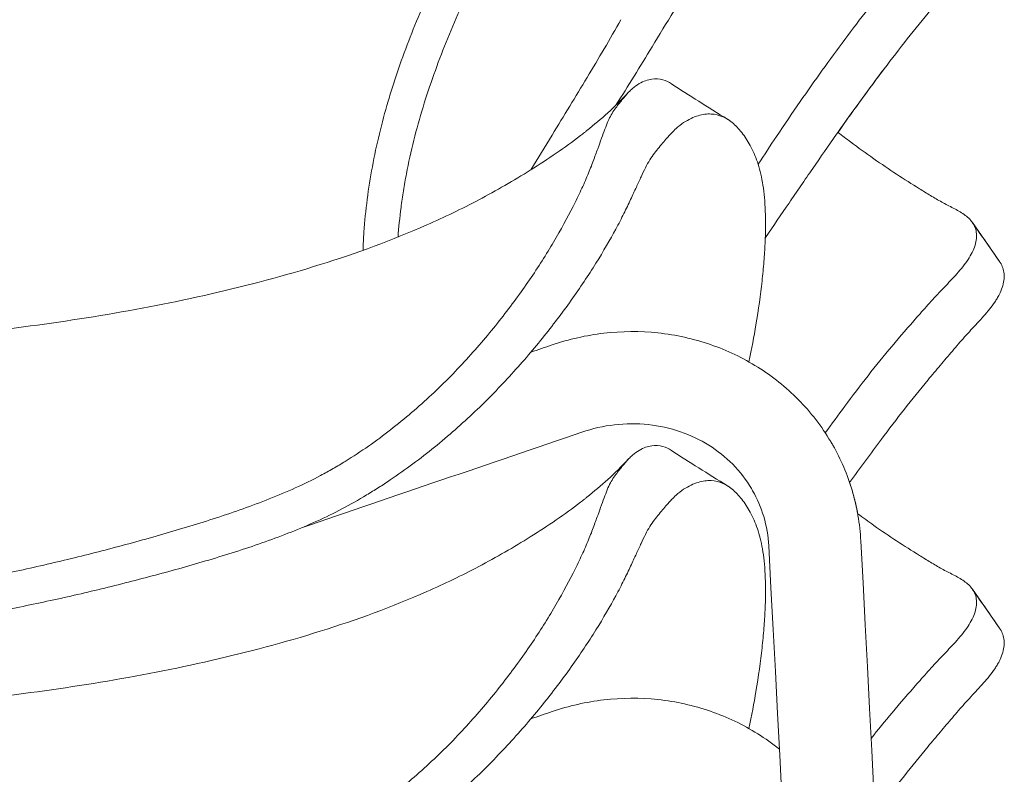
# Model space of a CAD drawing. Header units: centimetres. Extents: x -28 to 145, y -313 to 96.
# Tile 34 of 64: x 12 to 25, y -98 to -88. Entities that reach past the tile are written whole.
import ezdxf

# ---------------------------------------------------------------- set-up
doc = ezdxf.new("R2010")
doc.units = ezdxf.units.CM
doc.layers.add('Main lines', color=7, linetype='Continuous', lineweight=13, true_color=0x000000)
doc.layers.add('Predefinito', color=7, linetype='Continuous', true_color=0x000000)

# ---------------------------------------------------------------- blocks, each defined once
blk = doc.blocks.new('CB-298_Petal_Stacked_2D_Front')
at = {"layer": 'Main lines'}
for p, q in [((25.07, 107.696), (24.716, 108.203)), ((25.07, 107.696), (24.716, 108.203)), ((25.07, 102.923), (24.716, 103.43)), ((25.07, 102.923), (24.716, 103.43))]:
    blk.add_line(p, q, dxfattribs=at)
for points, knots in [([(20.14, 115.617), (19.998, 115.364), (19.85, 115.114), (19.55, 114.615), (19.397, 114.365), (18.939, 113.616), (18.635, 113.114), (18.207, 112.345), (18.069, 112.087), (17.806, 111.562), (17.681, 111.297), (17.449, 110.757), (17.341, 110.483), (17.221, 110.134), (17.198, 110.064), (17.153, 109.923), (17.131, 109.853), (17.068, 109.64), (17.03, 109.499), (16.927, 109.073), (16.874, 108.789), (16.819, 108.363), (16.805, 108.221), (16.79, 108), (16.786, 107.921), (16.783, 107.843)], [529.8133, 529.8133, 529.8133, 529.8133, 538.70515, 538.70515, 547.597001, 547.597001, 565.380701, 565.380701, 574.272552, 574.272552, 583.164402, 583.164402, 592.056252, 592.056252, 594.279215, 594.279215, 596.502177, 596.502177, 600.948103, 600.948103, 609.839953, 609.839953, 614.285878, 614.285878, 616.761633, 616.761633, 616.761633, 616.761633]), ([(17.239, 108.015), (17.248, 108.142), (17.261, 108.27), (17.287, 108.471), (17.298, 108.544), (17.321, 108.691), (17.334, 108.764), (17.404, 109.131), (17.477, 109.42), (17.652, 109.991), (17.753, 110.273), (17.978, 110.831), (18.101, 111.106), (18.367, 111.651), (18.508, 111.919), (18.949, 112.712), (19.267, 113.226), (19.749, 113.991), (19.911, 114.245), (20.152, 114.626), (20.232, 114.753), (20.391, 115.008), (20.469, 115.136), (20.546, 115.265)], [-81.370376, -81.370376, -81.370376, -81.370376, -77.346923, -77.346923, -75.072013, -75.072013, -72.797104, -72.797104, -63.697466, -63.697466, -54.597828, -54.597828, -45.49819, -45.49819, -36.398552, -36.398552, -18.199276, -18.199276, -9.099638, -9.099638, -4.549819, -4.549819, 0, 0, 0, 0]), ([(20.546, 110.492), (20.639, 110.647), (20.734, 110.801), (20.927, 111.109), (21.025, 111.262), (21.222, 111.567), (21.321, 111.719), (21.52, 112.023), (21.62, 112.175), (21.821, 112.478), (21.922, 112.629), (22.125, 112.931), (22.226, 113.081), (22.38, 113.306), (22.431, 113.381), (22.534, 113.531), (22.586, 113.605), (22.74, 113.829), (22.844, 113.978), (22.948, 114.126)], [0, 0, 0, 0, 5.505104, 5.505104, 11.010208, 11.010208, 16.515312, 16.515312, 22.020417, 22.020417, 27.525521, 27.525521, 33.030625, 33.030625, 35.783177, 35.783177, 38.535729, 38.535729, 44.040833, 44.040833, 44.040833, 44.040833]), ([(22.475, 109.778), (22.569, 109.915), (22.665, 110.051), (22.859, 110.321), (22.957, 110.455), (23.155, 110.721), (23.255, 110.853), (23.459, 111.113), (23.563, 111.242), (23.776, 111.495), (23.885, 111.62), (24.048, 111.806), (24.102, 111.867), (24.185, 111.959), (24.212, 111.989), (24.268, 112.049), (24.297, 112.079), (24.382, 112.169), (24.44, 112.228), (24.549, 112.348), (24.599, 112.409), (24.665, 112.503), (24.685, 112.534), (24.718, 112.596), (24.732, 112.627), (24.754, 112.688), (24.761, 112.718), (24.77, 112.776), (24.771, 112.804), (24.766, 112.858), (24.761, 112.884), (24.743, 112.931), (24.731, 112.954), (24.717, 112.975), (24.716, 112.975), (24.716, 112.976)], [0, 0, 0, 0, 5.045828, 5.045828, 10.091656, 10.091656, 15.137484, 15.137484, 20.183312, 20.183312, 25.22914, 25.22914, 27.752054, 27.752054, 29.013511, 29.013511, 30.274968, 30.274968, 32.797882, 32.797882, 35.320796, 35.320796, 36.582253, 36.582253, 37.84371, 37.84371, 39.105167, 39.105167, 40.366624, 40.366624, 41.628081, 41.628081, 42.889538, 42.889538, 42.921811, 42.921811, 42.921811, 42.921811]), ([(22.948, 109.353), (23.138, 109.625), (23.332, 109.892), (23.728, 110.418), (23.93, 110.678), (24.191, 110.993), (24.244, 111.055), (24.35, 111.18), (24.402, 111.242), (24.508, 111.365), (24.56, 111.427), (24.641, 111.518), (24.669, 111.548), (24.724, 111.608), (24.752, 111.638), (24.835, 111.727), (24.889, 111.787), (24.962, 111.879), (24.985, 111.91), (25.017, 111.957), (25.027, 111.973), (25.046, 112.005), (25.056, 112.021), (25.081, 112.069), (25.094, 112.1), (25.115, 112.162), (25.122, 112.193), (25.13, 112.252), (25.131, 112.281), (25.126, 112.335), (25.12, 112.362), (25.103, 112.411), (25.092, 112.434), (25.076, 112.46), (25.073, 112.464), (25.07, 112.469)], [0, 0, 0, 0, 10.187971, 10.187971, 20.375943, 20.375943, 22.922936, 22.922936, 25.469928, 25.469928, 28.016921, 28.016921, 29.290418, 29.290418, 30.563914, 30.563914, 33.110907, 33.110907, 34.384403, 34.384403, 35.021152, 35.021152, 35.6579, 35.6579, 36.931396, 36.931396, 38.204893, 38.204893, 39.478389, 39.478389, 40.751885, 40.751885, 42.025382, 42.025382, 42.28181, 42.28181, 42.28181, 42.28181]), ([(22.965, 109.377), (23.149, 109.641), (23.338, 109.9), (23.728, 110.418), (23.93, 110.678), (24.191, 110.993), (24.244, 111.055), (24.35, 111.18), (24.402, 111.242), (24.508, 111.365), (24.56, 111.427), (24.641, 111.518), (24.669, 111.548), (24.724, 111.608), (24.752, 111.638), (24.835, 111.727), (24.889, 111.787), (24.962, 111.879), (24.985, 111.91), (25.017, 111.957), (25.027, 111.973), (25.046, 112.005), (25.056, 112.021), (25.081, 112.069), (25.094, 112.1), (25.115, 112.162), (25.122, 112.193), (25.13, 112.252), (25.131, 112.281), (25.126, 112.335), (25.12, 112.362), (25.103, 112.411), (25.092, 112.434), (25.076, 112.46), (25.073, 112.464), (25.07, 112.469)], [1695.544, 1695.544, 1695.544, 1695.544, 1705.428494, 1705.428494, 1715.616466, 1715.616466, 1718.163459, 1718.163459, 1720.710451, 1720.710451, 1723.257444, 1723.257444, 1724.530941, 1724.530941, 1725.804437, 1725.804437, 1728.35143, 1728.35143, 1729.624926, 1729.624926, 1730.261675, 1730.261675, 1730.898423, 1730.898423, 1732.171919, 1732.171919, 1733.445416, 1733.445416, 1734.718912, 1734.718912, 1735.992408, 1735.992408, 1737.265905, 1737.265905, 1737.522333, 1737.522333, 1737.522333, 1737.522333]), ([(22.965, 109.377), (23.149, 109.641), (23.338, 109.9), (23.728, 110.418), (23.93, 110.678), (24.191, 110.993), (24.244, 111.055), (24.35, 111.18), (24.402, 111.242), (24.508, 111.365), (24.56, 111.427), (24.641, 111.518), (24.669, 111.548), (24.724, 111.608), (24.752, 111.638), (24.835, 111.727), (24.889, 111.787), (24.962, 111.879), (24.985, 111.91), (25.017, 111.957), (25.027, 111.973), (25.046, 112.005), (25.056, 112.021), (25.081, 112.069), (25.094, 112.1), (25.115, 112.162), (25.122, 112.193), (25.13, 112.252), (25.131, 112.281), (25.126, 112.335), (25.12, 112.362), (25.103, 112.411), (25.092, 112.434), (25.076, 112.46), (25.073, 112.464), (25.07, 112.469)], [1695.544, 1695.544, 1695.544, 1695.544, 1705.428494, 1705.428494, 1715.616466, 1715.616466, 1718.163459, 1718.163459, 1720.710451, 1720.710451, 1723.257444, 1723.257444, 1724.530941, 1724.530941, 1725.804437, 1725.804437, 1728.35143, 1728.35143, 1729.624926, 1729.624926, 1730.261675, 1730.261675, 1730.898423, 1730.898423, 1732.171919, 1732.171919, 1733.445416, 1733.445416, 1734.718912, 1734.718912, 1735.992408, 1735.992408, 1737.265905, 1737.265905, 1737.522333, 1737.522333, 1737.522333, 1737.522333]), ([(18.969, 108.891), (19.061, 109.042), (19.152, 109.192), (19.397, 109.593), (19.55, 109.842), (19.85, 110.341), (19.998, 110.591), (20.14, 110.844)], [-23.139282, -23.139282, -23.139282, -23.139282, -17.783701, -17.783701, -8.89185, -8.89185, 0, 0, 0, 0]), ([(20.075, 109.731), (20.155, 109.857), (20.233, 109.982), (20.391, 110.235), (20.469, 110.363), (20.546, 110.492)], [-9.039966, -9.039966, -9.039966, -9.039966, -4.549819, -4.549819, 0, 0, 0, 0]), ([(20.8, 110.009), (20.764, 110.033), (20.727, 110.051), (20.641, 110.075), (20.593, 110.079), (20.515, 110.067), (20.489, 110.06), (20.434, 110.041), (20.406, 110.028), (20.35, 109.995), (20.321, 109.974), (20.275, 109.934), (20.259, 109.918), (20.241, 109.9)], [-0.012545, -0.012545, -0.012545, -0.012545, 12.394821, 12.394821, 27.166975, 27.166975, 34.553053, 34.553053, 41.93913, 41.93913, 49.325207, 49.325207, 53.64127, 53.64127, 53.64127, 53.64127]), ([(20.241, 109.9), (20.229, 109.887), (20.217, 109.873), (20.174, 109.824), (20.142, 109.785), (20.093, 109.723), (20.077, 109.701), (20.044, 109.656), (20.029, 109.632), (19.999, 109.58), (19.985, 109.552), (19.959, 109.49), (19.946, 109.456), (19.919, 109.383), (19.904, 109.343), (19.873, 109.259), (19.856, 109.213), (19.82, 109.114), (19.801, 109.061), (19.759, 108.948), (19.735, 108.887), (19.695, 108.792), (19.681, 108.759), (19.652, 108.692), (19.636, 108.658), (19.588, 108.555), (19.554, 108.484), (19.443, 108.264), (19.359, 108.11), (19.217, 107.87), (19.167, 107.789), (19.062, 107.624), (19.007, 107.541), (18.836, 107.291), (18.713, 107.123), (18.45, 106.787), (18.309, 106.619), (18.083, 106.37), (18.005, 106.287), (17.844, 106.123), (17.761, 106.042), (17.507, 105.805), (17.329, 105.652), (16.956, 105.361), (16.76, 105.223), (16.5, 105.063), (16.447, 105.031), (16.34, 104.97), (16.286, 104.94), (16.123, 104.853), (16.012, 104.799), (15.678, 104.648), (15.45, 104.56), (14.992, 104.397), (14.76, 104.322), (14.294, 104.179), (14.06, 104.112), (13.59, 103.983), (13.354, 103.921), (12.88, 103.804), (12.643, 103.748), (12.165, 103.642), (11.925, 103.592), (11.445, 103.498), (11.204, 103.453), (10.722, 103.369), (10.481, 103.329), (9.756, 103.217), (9.271, 103.151), (8.3, 103.032), (7.814, 102.98), (7.083, 102.912), (6.839, 102.89), (6.351, 102.851), (6.107, 102.832), (5.375, 102.78), (4.887, 102.749), (4.155, 102.703), (3.91, 102.688), (3.422, 102.657), (3.178, 102.642), (2.446, 102.597), (1.957, 102.57), (0.98, 102.533), (0.49, 102.524), (0, 102.525)], [53.64127, 53.64127, 53.64127, 53.64127, 56.711284, 56.711284, 64.097362, 64.097362, 67.7904, 67.7904, 71.483439, 71.483439, 75.176478, 75.176478, 78.869516, 78.869516, 82.562555, 82.562555, 86.255594, 86.255594, 89.948632, 89.948632, 93.641671, 93.641671, 95.48819, 95.48819, 97.334709, 97.334709, 101.027748, 101.027748, 108.413825, 108.413825, 112.106864, 112.106864, 115.799903, 115.799903, 123.18598, 123.18598, 130.572057, 130.572057, 134.265096, 134.265096, 137.958134, 137.958134, 145.344212, 145.344212, 152.730289, 152.730289, 154.576808, 154.576808, 156.423328, 156.423328, 160.116366, 160.116366, 167.502443, 167.502443, 174.888521, 174.888521, 182.274598, 182.274598, 189.660675, 189.660675, 197.046752, 197.046752, 204.43283, 204.43283, 211.818907, 211.818907, 219.204984, 219.204984, 233.977139, 233.977139, 248.749293, 248.749293, 256.135371, 256.135371, 263.521448, 263.521448, 278.293602, 278.293602, 285.67968, 285.67968, 293.065757, 293.065757, 307.837911, 307.837911, 322.610066, 322.610066, 322.610066, 322.610066]), ([(0, 106.505), (0.501, 106.505), (1.001, 106.498), (1.501, 106.492), (2.001, 106.485), (2.5, 106.479), (3, 106.473), (3.498, 106.467), (3.997, 106.463), (4.495, 106.462), (4.992, 106.462), (5.49, 106.463), (5.988, 106.467), (6.984, 106.476), (7.967, 106.5), (8.962, 106.55), (9.719, 106.589), (10.477, 106.641), (11.231, 106.716), (11.458, 106.738), (11.684, 106.763), (11.909, 106.789), (12.883, 106.903), (13.853, 107.057), (14.808, 107.276), (15.286, 107.385), (15.759, 107.51), (16.227, 107.657), (16.699, 107.804), (17.162, 107.973), (17.614, 108.173), (17.844, 108.274), (18.07, 108.383), (18.515, 108.618), (18.748, 108.752), (18.96, 108.885), (19.199, 109.035), (19.405, 109.175), (19.613, 109.335), (19.631, 109.349), (19.649, 109.363), (19.676, 109.384), (19.686, 109.392), (19.696, 109.4), (19.892, 109.556), (20.049, 109.697), (20.241, 109.899)], [-0.240844, -0.240844, -0.240844, -0.240844, 1.261451, 1.261451, 1.261451, 2.760576, 2.760576, 2.760576, 4.257284, 4.257284, 4.257284, 5.752505, 5.752505, 5.752505, 8.73017, 8.73017, 8.73017, 11.00798, 11.00798, 11.00798, 11.690844, 11.690844, 11.690844, 14.635834, 14.635834, 14.635834, 16.108292, 16.108292, 16.108292, 17.589992, 17.589992, 17.589992, 18.353092, 18.353092, 19.116944, 19.116944, 19.116944, 19.942448, 19.942448, 19.942448, 20.016686, 20.016686, 20.058155, 20.058155, 20.058155, 20.853058, 20.853058, 20.853058, 20.853058]), ([(21.927, 108.962), (22.006, 109.083), (22.086, 109.205), (22.268, 109.477), (22.371, 109.628), (22.475, 109.778)], [-9.982169, -9.982169, -9.982169, -9.982169, -5.55949, -5.55949, 0, 0, 0, 0]), ([(21.528, 109.548), (21.508, 109.561), (21.488, 109.572), (21.418, 109.601), (21.367, 109.614), (21.26, 109.619), (21.204, 109.613), (21.115, 109.585), (21.084, 109.574), (21.022, 109.544), (20.989, 109.526), (20.924, 109.482), (20.891, 109.457), (20.839, 109.409), (20.819, 109.39), (20.8, 109.369)], [140.649727, 140.649727, 140.649727, 140.649727, 147.052279, 147.052279, 161.757507, 161.757507, 176.462735, 176.462735, 183.815349, 183.815349, 191.167963, 191.167963, 198.520577, 198.520577, 202.687943, 202.687943, 202.687943, 202.687943]), ([(21.806, 106.39), (21.842, 106.558), (21.872, 106.719), (21.932, 107.073), (21.958, 107.262), (21.987, 107.528), (21.995, 107.613), (22.008, 107.778), (22.013, 107.857), (22.023, 108.085), (22.025, 108.224), (22.015, 108.476), (22.004, 108.588), (21.973, 108.791), (21.952, 108.881), (21.901, 109.043), (21.871, 109.115), (21.804, 109.246), (21.767, 109.304), (21.689, 109.408), (21.648, 109.454), (21.582, 109.511), (21.56, 109.528), (21.534, 109.545), (21.531, 109.547), (21.528, 109.548)], [3.295436, 3.295436, 3.295436, 3.295436, 14.705228, 14.705228, 29.410456, 29.410456, 36.76307, 36.76307, 44.115684, 44.115684, 58.820912, 58.820912, 73.52614, 73.52614, 88.231367, 88.231367, 102.936595, 102.936595, 117.641823, 117.641823, 132.347051, 132.347051, 139.699665, 139.699665, 140.649727, 140.649727, 140.649727, 140.649727]), ([(20.8, 109.369), (20.785, 109.354), (20.769, 109.337), (20.717, 109.278), (20.678, 109.232), (20.617, 109.157), (20.596, 109.132), (20.555, 109.078), (20.535, 109.05), (20.497, 108.989), (20.478, 108.955), (20.441, 108.881), (20.423, 108.842), (20.385, 108.758), (20.364, 108.713), (20.318, 108.615), (20.293, 108.561), (20.253, 108.475), (20.239, 108.445), (20.209, 108.384), (20.194, 108.353), (20.147, 108.256), (20.112, 108.189), (19.999, 107.98), (19.912, 107.83), (19.766, 107.596), (19.715, 107.516), (19.607, 107.354), (19.551, 107.273), (19.376, 107.028), (19.251, 106.863), (18.984, 106.532), (18.841, 106.366), (18.613, 106.118), (18.535, 106.035), (18.374, 105.872), (18.292, 105.792), (18.039, 105.554), (17.863, 105.4), (17.587, 105.178), (17.493, 105.106), (17.3, 104.965), (17.202, 104.896), (17.05, 104.795), (16.999, 104.762), (16.896, 104.697), (16.843, 104.665), (16.684, 104.571), (16.577, 104.511), (16.361, 104.399), (16.251, 104.347), (16.03, 104.249), (15.918, 104.202), (15.581, 104.071), (15.353, 103.992), (14.894, 103.844), (14.662, 103.776), (14.197, 103.645), (13.964, 103.583), (13.495, 103.463), (13.26, 103.406), (12.788, 103.298), (12.551, 103.247), (12.075, 103.15), (11.836, 103.104), (11.359, 103.017), (11.119, 102.977), (10.641, 102.9), (10.401, 102.864), (9.681, 102.761), (9.199, 102.701), (8.235, 102.594), (7.752, 102.548), (7.026, 102.487), (6.784, 102.468), (6.3, 102.433), (6.058, 102.417), (5.574, 102.387), (5.332, 102.373), (4.848, 102.345), (4.605, 102.331), (4.121, 102.304), (3.879, 102.29), (3.395, 102.264), (3.152, 102.251), (2.426, 102.214), (1.941, 102.192), (0.971, 102.158), (0.486, 102.148), (0, 102.149)], [202.687943, 202.687943, 202.687943, 202.687943, 205.873191, 205.873191, 213.225805, 213.225805, 216.902112, 216.902112, 220.578419, 220.578419, 224.254726, 224.254726, 227.931033, 227.931033, 231.60734, 231.60734, 235.283647, 235.283647, 237.1218, 237.1218, 238.959954, 238.959954, 242.63626, 242.63626, 249.988874, 249.988874, 253.665181, 253.665181, 257.341488, 257.341488, 264.694102, 264.694102, 272.046716, 272.046716, 275.723023, 275.723023, 279.39933, 279.39933, 286.751944, 286.751944, 290.428251, 290.428251, 294.104558, 294.104558, 295.942712, 295.942712, 297.780865, 297.780865, 301.457172, 301.457172, 305.133479, 305.133479, 308.809786, 308.809786, 316.1624, 316.1624, 323.515014, 323.515014, 330.867628, 330.867628, 338.220242, 338.220242, 345.572856, 345.572856, 352.92547, 352.92547, 360.278084, 360.278084, 367.630698, 367.630698, 382.335926, 382.335926, 397.041154, 397.041154, 404.393767, 404.393767, 411.746381, 411.746381, 419.098995, 419.098995, 426.451609, 426.451609, 433.804223, 433.804223, 441.156837, 441.156837, 455.862065, 455.862065, 470.567293, 470.567293, 470.567293, 470.567293]), ([(22.019, 108.001), (22.021, 108.003), (22.022, 108.005), (22.125, 108.158), (22.226, 108.308), (22.38, 108.533), (22.431, 108.608), (22.534, 108.758), (22.586, 108.832), (22.74, 109.056), (22.844, 109.205), (22.948, 109.353)], [-16.59006, -16.59006, -16.59006, -16.59006, -16.515312, -16.515312, -11.010208, -11.010208, -8.257656, -8.257656, -5.505104, -5.505104, 0, 0, 0, 0]), ([(24.716, 108.203), (24.702, 108.223), (24.685, 108.242), (24.649, 108.277), (24.628, 108.294), (24.564, 108.339), (24.516, 108.366), (24.441, 108.404), (24.416, 108.417), (24.366, 108.443), (24.342, 108.456), (24.268, 108.497), (24.219, 108.525), (24.123, 108.584), (24.074, 108.614), (23.927, 108.705), (23.828, 108.767), (23.63, 108.897), (23.531, 108.965), (23.331, 109.105), (23.231, 109.178), (23.075, 109.293), (23.02, 109.335), (22.965, 109.377)], [42.921811, 42.921811, 42.921811, 42.921811, 44.150995, 44.150995, 45.412452, 45.412452, 47.935366, 47.935366, 49.196823, 49.196823, 50.45828, 50.45828, 52.981193, 52.981193, 55.504107, 55.504107, 60.549935, 60.549935, 65.595763, 65.595763, 70.641591, 70.641591, 73.404105, 73.404105, 73.404105, 73.404105]), ([(24.716, 108.203), (24.702, 108.223), (24.685, 108.242), (24.649, 108.277), (24.628, 108.294), (24.564, 108.339), (24.516, 108.366), (24.441, 108.404), (24.416, 108.417), (24.366, 108.443), (24.342, 108.456), (24.268, 108.497), (24.219, 108.525), (24.123, 108.584), (24.074, 108.614), (23.927, 108.705), (23.828, 108.767), (23.63, 108.897), (23.531, 108.965), (23.331, 109.105), (23.231, 109.178), (23.075, 109.293), (23.02, 109.335), (22.965, 109.377)], [1665.061705, 1665.061705, 1665.061705, 1665.061705, 1666.290889, 1666.290889, 1667.552346, 1667.552346, 1670.07526, 1670.07526, 1671.336717, 1671.336717, 1672.598174, 1672.598174, 1675.121088, 1675.121088, 1677.644002, 1677.644002, 1682.68983, 1682.68983, 1687.735658, 1687.735658, 1692.781486, 1692.781486, 1695.544, 1695.544, 1695.544, 1695.544]), ([(24.716, 108.203), (24.702, 108.223), (24.685, 108.242), (24.649, 108.277), (24.628, 108.294), (24.564, 108.339), (24.516, 108.366), (24.441, 108.404), (24.416, 108.417), (24.366, 108.443), (24.342, 108.456), (24.268, 108.497), (24.219, 108.525), (24.123, 108.584), (24.074, 108.614), (23.927, 108.705), (23.828, 108.767), (23.63, 108.897), (23.531, 108.965), (23.331, 109.105), (23.231, 109.178), (23.075, 109.293), (23.02, 109.335), (22.965, 109.377)], [1665.061705, 1665.061705, 1665.061705, 1665.061705, 1666.290889, 1666.290889, 1667.552346, 1667.552346, 1670.07526, 1670.07526, 1671.336717, 1671.336717, 1672.598174, 1672.598174, 1675.121088, 1675.121088, 1677.644002, 1677.644002, 1682.68983, 1682.68983, 1687.735658, 1687.735658, 1692.781486, 1692.781486, 1695.544, 1695.544, 1695.544, 1695.544]), ([(22.8, 105.466), (22.885, 105.583), (22.97, 105.7), (23.155, 105.948), (23.255, 106.08), (23.459, 106.34), (23.563, 106.469), (23.776, 106.723), (23.885, 106.847), (24.048, 107.033), (24.102, 107.094), (24.185, 107.186), (24.212, 107.216), (24.268, 107.277), (24.297, 107.306), (24.382, 107.396), (24.44, 107.455), (24.549, 107.575), (24.599, 107.636), (24.665, 107.73), (24.685, 107.761), (24.718, 107.823), (24.732, 107.854), (24.754, 107.915), (24.761, 107.945), (24.77, 108.003), (24.771, 108.031), (24.766, 108.085), (24.761, 108.111), (24.743, 108.159), (24.731, 108.181), (24.717, 108.202), (24.716, 108.203), (24.716, 108.203)], [5.709244, 5.709244, 5.709244, 5.709244, 10.091656, 10.091656, 15.137484, 15.137484, 20.183312, 20.183312, 25.22914, 25.22914, 27.752054, 27.752054, 29.013511, 29.013511, 30.274968, 30.274968, 32.797882, 32.797882, 35.320796, 35.320796, 36.582253, 36.582253, 37.84371, 37.84371, 39.105167, 39.105167, 40.366624, 40.366624, 41.628081, 41.628081, 42.889538, 42.889538, 42.921811, 42.921811, 42.921811, 42.921811]), ([(23.117, 104.82), (23.253, 105.009), (23.391, 105.197), (23.728, 105.646), (23.93, 105.905), (24.191, 106.22), (24.244, 106.283), (24.35, 106.407), (24.402, 106.469), (24.508, 106.593), (24.56, 106.654), (24.641, 106.745), (24.669, 106.775), (24.724, 106.835), (24.752, 106.865), (24.835, 106.954), (24.889, 107.014), (24.962, 107.106), (24.985, 107.137), (25.017, 107.184), (25.027, 107.2), (25.046, 107.232), (25.056, 107.248), (25.081, 107.296), (25.094, 107.327), (25.115, 107.389), (25.122, 107.42), (25.13, 107.479), (25.131, 107.508), (25.126, 107.563), (25.12, 107.589), (25.103, 107.638), (25.092, 107.661), (25.076, 107.687), (25.073, 107.692), (25.07, 107.696)], [-78.493576, -78.493576, -78.493576, -78.493576, -71.3158, -71.3158, -61.127828, -61.127828, -58.580835, -58.580835, -56.033843, -56.033843, -53.48685, -53.48685, -52.213353, -52.213353, -50.939857, -50.939857, -48.392864, -48.392864, -47.119368, -47.119368, -46.482619, -46.482619, -45.845871, -45.845871, -44.572375, -44.572375, -43.298878, -43.298878, -42.025382, -42.025382, -40.751885, -40.751885, -39.478389, -39.478389, -39.221961, -39.221961, -39.221961, -39.221961]), ([(23.117, 104.82), (23.253, 105.009), (23.391, 105.197), (23.728, 105.646), (23.93, 105.905), (24.191, 106.22), (24.244, 106.283), (24.35, 106.407), (24.402, 106.469), (24.508, 106.593), (24.56, 106.654), (24.641, 106.745), (24.669, 106.775), (24.724, 106.835), (24.752, 106.865), (24.835, 106.954), (24.889, 107.014), (24.962, 107.106), (24.985, 107.137), (25.017, 107.184), (25.027, 107.2), (25.046, 107.232), (25.056, 107.248), (25.081, 107.296), (25.094, 107.327), (25.115, 107.389), (25.122, 107.42), (25.13, 107.479), (25.131, 107.508), (25.126, 107.563), (25.12, 107.589), (25.103, 107.638), (25.092, 107.661), (25.076, 107.687), (25.073, 107.692), (25.07, 107.696)], [1625.018509, 1625.018509, 1625.018509, 1625.018509, 1632.196286, 1632.196286, 1642.384257, 1642.384257, 1644.93125, 1644.93125, 1647.478243, 1647.478243, 1650.025236, 1650.025236, 1651.298732, 1651.298732, 1652.572229, 1652.572229, 1655.119222, 1655.119222, 1656.392718, 1656.392718, 1657.029466, 1657.029466, 1657.666214, 1657.666214, 1658.939711, 1658.939711, 1660.213207, 1660.213207, 1661.486704, 1661.486704, 1662.7602, 1662.7602, 1664.033697, 1664.033697, 1664.290125, 1664.290125, 1664.290125, 1664.290125]), ([(23.117, 104.82), (23.253, 105.009), (23.391, 105.197), (23.728, 105.646), (23.93, 105.905), (24.191, 106.22), (24.244, 106.283), (24.35, 106.407), (24.402, 106.469), (24.508, 106.593), (24.56, 106.654), (24.641, 106.745), (24.669, 106.775), (24.724, 106.835), (24.752, 106.865), (24.835, 106.954), (24.889, 107.014), (24.962, 107.106), (24.985, 107.137), (25.017, 107.184), (25.027, 107.2), (25.046, 107.232), (25.056, 107.248), (25.081, 107.296), (25.094, 107.327), (25.115, 107.389), (25.122, 107.42), (25.13, 107.479), (25.131, 107.508), (25.126, 107.563), (25.12, 107.589), (25.103, 107.638), (25.092, 107.661), (25.076, 107.687), (25.073, 107.692), (25.07, 107.696)], [1625.018509, 1625.018509, 1625.018509, 1625.018509, 1632.196286, 1632.196286, 1642.384257, 1642.384257, 1644.93125, 1644.93125, 1647.478243, 1647.478243, 1650.025236, 1650.025236, 1651.298732, 1651.298732, 1652.572229, 1652.572229, 1655.119222, 1655.119222, 1656.392718, 1656.392718, 1657.029466, 1657.029466, 1657.666214, 1657.666214, 1658.939711, 1658.939711, 1660.213207, 1660.213207, 1661.486704, 1661.486704, 1662.7602, 1662.7602, 1664.033697, 1664.033697, 1664.290125, 1664.290125, 1664.290125, 1664.290125]), ([(19.245, 106.611), (19.463, 106.685), (19.689, 106.736), (19.917, 106.763), (20.152, 106.79), (20.389, 106.792), (20.622, 106.767), (20.856, 106.742), (21.086, 106.691), (21.307, 106.615), (21.523, 106.541), (21.729, 106.442), (21.921, 106.322), (22.113, 106.202), (22.29, 106.06), (22.449, 105.9), (22.611, 105.735), (22.754, 105.551), (22.871, 105.353), (22.881, 105.337), (22.89, 105.322), (22.899, 105.306), (23.004, 105.121), (23.088, 104.924), (23.149, 104.721), (23.213, 104.505), (23.251, 104.282), (23.263, 104.057)], [3.997716, 3.997716, 3.997716, 3.997716, 4.690168, 4.690168, 4.690168, 5.402308, 5.402308, 5.402308, 6.116271, 6.116271, 6.116271, 6.813713, 6.813713, 6.813713, 7.513253, 7.513253, 7.513253, 8.233267, 8.233267, 8.233267, 8.289954, 8.289954, 8.289954, 8.953648, 8.953648, 8.953648, 9.655149, 9.655149, 9.655149, 9.655149]), ([(22.065, 103.995), (22.058, 104.125), (22.036, 104.253), (21.999, 104.377), (21.964, 104.494), (21.916, 104.607), (21.855, 104.713), (21.85, 104.722), (21.845, 104.731), (21.84, 104.74), (21.772, 104.854), (21.689, 104.961), (21.595, 105.057), (21.502, 105.15), (21.398, 105.234), (21.284, 105.305), (21.17, 105.376), (21.046, 105.435), (20.916, 105.48), (20.781, 105.527), (20.64, 105.558), (20.496, 105.574), (20.351, 105.589), (20.203, 105.588), (20.056, 105.571), (19.912, 105.554), (19.77, 105.522), (19.632, 105.475)], [92.074453, 92.074453, 92.074453, 92.074453, 92.506662, 92.506662, 92.506662, 92.915154, 92.915154, 92.915154, 92.950068, 92.950068, 92.950068, 93.394051, 93.394051, 93.394051, 93.827255, 93.827255, 93.827255, 94.261583, 94.261583, 94.261583, 94.708811, 94.708811, 94.708811, 95.157101, 95.157101, 95.157101, 95.59429, 95.59429, 95.59429, 95.59429]), ([(20.241, 105.127), (20.259, 105.145), (20.275, 105.161), (20.321, 105.202), (20.35, 105.222), (20.406, 105.255), (20.434, 105.268), (20.489, 105.288), (20.515, 105.294), (20.593, 105.306), (20.641, 105.302), (20.727, 105.278), (20.764, 105.26), (20.8, 105.236)], [591.578861, 591.578861, 591.578861, 591.578861, 595.894925, 595.894925, 603.281002, 603.281002, 610.667079, 610.667079, 618.053156, 618.053156, 632.825311, 632.825311, 645.232677, 645.232677, 645.232677, 645.232677]), ([(0, 97.752), (0.49, 97.751), (0.98, 97.76), (1.957, 97.797), (2.446, 97.825), (3.178, 97.869), (3.422, 97.885), (3.91, 97.915), (4.155, 97.93), (4.887, 97.977), (5.375, 98.008), (6.107, 98.06), (6.351, 98.078), (6.839, 98.118), (7.083, 98.139), (7.814, 98.208), (8.3, 98.259), (9.271, 98.378), (9.756, 98.444), (10.481, 98.557), (10.722, 98.596), (11.204, 98.68), (11.445, 98.725), (11.925, 98.819), (12.165, 98.869), (12.643, 98.975), (12.88, 99.031), (13.354, 99.149), (13.59, 99.21), (14.06, 99.339), (14.294, 99.407), (14.76, 99.549), (14.992, 99.624), (15.45, 99.787), (15.678, 99.875), (16.012, 100.027), (16.123, 100.08), (16.286, 100.167), (16.34, 100.197), (16.447, 100.258), (16.5, 100.29), (16.76, 100.45), (16.956, 100.588), (17.329, 100.879), (17.507, 101.032), (17.761, 101.27), (17.844, 101.35), (18.005, 101.514), (18.083, 101.597), (18.309, 101.847), (18.45, 102.014), (18.713, 102.35), (18.836, 102.518), (19.007, 102.768), (19.062, 102.851), (19.167, 103.016), (19.217, 103.097), (19.359, 103.337), (19.443, 103.491), (19.554, 103.711), (19.588, 103.782), (19.636, 103.886), (19.652, 103.92), (19.681, 103.986), (19.695, 104.019), (19.735, 104.115), (19.759, 104.175), (19.801, 104.288), (19.82, 104.341), (19.856, 104.44), (19.873, 104.486), (19.904, 104.571), (19.919, 104.61), (19.946, 104.683), (19.959, 104.717), (19.985, 104.78), (19.999, 104.808), (20.029, 104.859), (20.044, 104.883), (20.077, 104.928), (20.093, 104.95), (20.142, 105.012), (20.174, 105.051), (20.217, 105.1), (20.229, 105.114), (20.241, 105.127)], [322.610066, 322.610066, 322.610066, 322.610066, 337.38222, 337.38222, 352.154375, 352.154375, 359.540452, 359.540452, 366.926529, 366.926529, 381.698684, 381.698684, 389.084761, 389.084761, 396.470839, 396.470839, 411.242993, 411.242993, 426.015148, 426.015148, 433.401225, 433.401225, 440.787302, 440.787302, 448.173379, 448.173379, 455.559457, 455.559457, 462.945534, 462.945534, 470.331611, 470.331611, 477.717688, 477.717688, 485.103766, 485.103766, 488.796804, 488.796804, 490.643324, 490.643324, 492.489843, 492.489843, 499.87592, 499.87592, 507.261997, 507.261997, 510.955036, 510.955036, 514.648075, 514.648075, 522.034152, 522.034152, 529.420229, 529.420229, 533.113268, 533.113268, 536.806306, 536.806306, 544.192384, 544.192384, 547.885422, 547.885422, 549.731942, 549.731942, 551.578461, 551.578461, 555.2715, 555.2715, 558.964538, 558.964538, 562.657577, 562.657577, 566.350616, 566.350616, 570.043654, 570.043654, 573.736693, 573.736693, 577.429731, 577.429731, 581.12277, 581.12277, 588.508847, 588.508847, 591.578861, 591.578861, 591.578861, 591.578861]), ([(0, 101.732), (0.501, 101.732), (1.001, 101.725), (1.501, 101.719), (2.001, 101.713), (2.5, 101.706), (3, 101.7), (3.498, 101.694), (3.997, 101.69), (4.495, 101.689), (4.992, 101.689), (5.49, 101.69), (5.988, 101.694), (6.984, 101.703), (7.967, 101.727), (8.962, 101.778), (9.719, 101.816), (10.477, 101.869), (11.231, 101.943), (11.458, 101.966), (11.684, 101.99), (11.909, 102.016), (12.883, 102.13), (13.853, 102.284), (14.808, 102.503), (15.286, 102.612), (15.759, 102.738), (16.227, 102.884), (16.699, 103.032), (17.162, 103.2), (17.614, 103.4), (17.844, 103.501), (18.07, 103.61), (18.515, 103.845), (18.748, 103.979), (18.96, 104.112), (19.199, 104.262), (19.405, 104.402), (19.613, 104.562), (19.631, 104.576), (19.649, 104.59), (19.676, 104.611), (19.686, 104.619), (19.696, 104.627), (19.892, 104.784), (20.049, 104.924), (20.241, 105.126)], [-0.240844, -0.240844, -0.240844, -0.240844, 1.261451, 1.261451, 1.261451, 2.760576, 2.760576, 2.760576, 4.257284, 4.257284, 4.257284, 5.752505, 5.752505, 5.752505, 8.73017, 8.73017, 8.73017, 11.00798, 11.00798, 11.00798, 11.690844, 11.690844, 11.690844, 14.635834, 14.635834, 14.635834, 16.108292, 16.108292, 16.108292, 17.589992, 17.589992, 17.589992, 18.353092, 18.353092, 19.116944, 19.116944, 19.116944, 19.942448, 19.942448, 19.942448, 20.016686, 20.016686, 20.058155, 20.058155, 20.058155, 20.853058, 20.853058, 20.853058, 20.853058]), ([(20.8, 104.597), (20.819, 104.617), (20.839, 104.636), (20.891, 104.684), (20.924, 104.709), (20.989, 104.753), (21.022, 104.771), (21.084, 104.801), (21.115, 104.813), (21.204, 104.84), (21.26, 104.847), (21.367, 104.841), (21.418, 104.829), (21.488, 104.799), (21.508, 104.788), (21.528, 104.776)], [738.446643, 738.446643, 738.446643, 738.446643, 742.614009, 742.614009, 749.966623, 749.966623, 757.319237, 757.319237, 764.671851, 764.671851, 779.377079, 779.377079, 794.082307, 794.082307, 800.484859, 800.484859, 800.484859, 800.484859]), ([(21.528, 104.776), (21.531, 104.774), (21.534, 104.772), (21.56, 104.755), (21.582, 104.738), (21.648, 104.681), (21.689, 104.635), (21.767, 104.531), (21.804, 104.473), (21.871, 104.342), (21.901, 104.27), (21.952, 104.108), (21.973, 104.018), (22.004, 103.816), (22.015, 103.703), (22.025, 103.451), (22.023, 103.312), (22.013, 103.084), (22.008, 103.005), (21.995, 102.841), (21.987, 102.755), (21.958, 102.489), (21.932, 102.3), (21.872, 101.946), (21.842, 101.785), (21.806, 101.618)], [800.484859, 800.484859, 800.484859, 800.484859, 801.434921, 801.434921, 808.787535, 808.787535, 823.492763, 823.492763, 838.197991, 838.197991, 852.903219, 852.903219, 867.608447, 867.608447, 882.313674, 882.313674, 897.018902, 897.018902, 904.371516, 904.371516, 911.72413, 911.72413, 926.429358, 926.429358, 937.83915, 937.83915, 937.83915, 937.83915]), ([(0, 97.376), (0.486, 97.375), (0.971, 97.385), (1.941, 97.419), (2.426, 97.442), (3.152, 97.478), (3.395, 97.491), (3.879, 97.517), (4.121, 97.531), (4.605, 97.558), (4.848, 97.572), (5.332, 97.6), (5.574, 97.614), (6.058, 97.644), (6.3, 97.66), (6.784, 97.695), (7.026, 97.714), (7.752, 97.775), (8.235, 97.822), (9.199, 97.928), (9.681, 97.989), (10.401, 98.091), (10.641, 98.127), (11.119, 98.204), (11.359, 98.245), (11.836, 98.331), (12.075, 98.377), (12.551, 98.474), (12.788, 98.525), (13.26, 98.634), (13.495, 98.691), (13.964, 98.81), (14.197, 98.872), (14.662, 99.003), (14.894, 99.071), (15.353, 99.219), (15.581, 99.298), (15.918, 99.43), (16.03, 99.476), (16.251, 99.574), (16.361, 99.627), (16.577, 99.738), (16.684, 99.798), (16.843, 99.892), (16.896, 99.924), (16.999, 99.989), (17.05, 100.022), (17.202, 100.123), (17.3, 100.192), (17.493, 100.333), (17.587, 100.406), (17.863, 100.627), (18.039, 100.781), (18.292, 101.019), (18.374, 101.099), (18.535, 101.263), (18.613, 101.345), (18.841, 101.593), (18.984, 101.759), (19.251, 102.09), (19.376, 102.255), (19.551, 102.5), (19.607, 102.581), (19.715, 102.743), (19.766, 102.823), (19.912, 103.057), (19.999, 103.207), (20.112, 103.416), (20.147, 103.483), (20.194, 103.58), (20.209, 103.611), (20.239, 103.672), (20.253, 103.702), (20.293, 103.789), (20.318, 103.842), (20.364, 103.94), (20.385, 103.985), (20.423, 104.069), (20.441, 104.108), (20.478, 104.182), (20.497, 104.216), (20.535, 104.277), (20.555, 104.305), (20.596, 104.359), (20.617, 104.385), (20.678, 104.459), (20.717, 104.505), (20.769, 104.564), (20.785, 104.581), (20.8, 104.597)], [470.567293, 470.567293, 470.567293, 470.567293, 485.272521, 485.272521, 499.977749, 499.977749, 507.330363, 507.330363, 514.682977, 514.682977, 522.035591, 522.035591, 529.388205, 529.388205, 536.740819, 536.740819, 544.093433, 544.093433, 558.798661, 558.798661, 573.503888, 573.503888, 580.856502, 580.856502, 588.209116, 588.209116, 595.56173, 595.56173, 602.914344, 602.914344, 610.266958, 610.266958, 617.619572, 617.619572, 624.972186, 624.972186, 632.3248, 632.3248, 636.001107, 636.001107, 639.677414, 639.677414, 643.353721, 643.353721, 645.191874, 645.191874, 647.030028, 647.030028, 650.706335, 650.706335, 654.382642, 654.382642, 661.735256, 661.735256, 665.411563, 665.411563, 669.08787, 669.08787, 676.440484, 676.440484, 683.793098, 683.793098, 687.469405, 687.469405, 691.145712, 691.145712, 698.498326, 698.498326, 702.174633, 702.174633, 704.012786, 704.012786, 705.85094, 705.85094, 709.527247, 709.527247, 713.203554, 713.203554, 716.879861, 716.879861, 720.556167, 720.556167, 724.232474, 724.232474, 727.908781, 727.908781, 735.261395, 735.261395, 738.446643, 738.446643, 738.446643, 738.446643]), ([(24.716, 103.43), (24.702, 103.451), (24.685, 103.469), (24.649, 103.504), (24.628, 103.521), (24.564, 103.567), (24.516, 103.593), (24.441, 103.631), (24.416, 103.644), (24.366, 103.67), (24.342, 103.683), (24.268, 103.724), (24.219, 103.752), (24.123, 103.811), (24.074, 103.841), (23.927, 103.932), (23.828, 103.994), (23.63, 104.124), (23.531, 104.192), (23.362, 104.311), (23.292, 104.361), (23.222, 104.412)], [42.921811, 42.921811, 42.921811, 42.921811, 44.150995, 44.150995, 45.412452, 45.412452, 47.935366, 47.935366, 49.196823, 49.196823, 50.45828, 50.45828, 52.981193, 52.981193, 55.504107, 55.504107, 60.549935, 60.549935, 65.595763, 65.595763, 69.10758, 69.10758, 69.10758, 69.10758]), ([(24.716, 103.43), (24.702, 103.451), (24.685, 103.469), (24.649, 103.504), (24.628, 103.521), (24.564, 103.567), (24.516, 103.593), (24.441, 103.631), (24.416, 103.644), (24.366, 103.67), (24.342, 103.683), (24.268, 103.724), (24.219, 103.752), (24.123, 103.811), (24.074, 103.841), (23.927, 103.932), (23.828, 103.994), (23.63, 104.124), (23.531, 104.192), (23.362, 104.311), (23.292, 104.361), (23.222, 104.412)], [1598.394346, 1598.394346, 1598.394346, 1598.394346, 1599.62353, 1599.62353, 1600.884987, 1600.884987, 1603.407901, 1603.407901, 1604.669358, 1604.669358, 1605.930815, 1605.930815, 1608.453729, 1608.453729, 1610.976643, 1610.976643, 1616.022471, 1616.022471, 1621.068299, 1621.068299, 1624.580115, 1624.580115, 1624.580115, 1624.580115]), ([(24.716, 103.43), (24.702, 103.451), (24.685, 103.469), (24.649, 103.504), (24.628, 103.521), (24.564, 103.567), (24.516, 103.593), (24.441, 103.631), (24.416, 103.644), (24.366, 103.67), (24.342, 103.683), (24.268, 103.724), (24.219, 103.752), (24.123, 103.811), (24.074, 103.841), (23.927, 103.932), (23.828, 103.994), (23.63, 104.124), (23.531, 104.192), (23.362, 104.311), (23.292, 104.361), (23.222, 104.412)], [1598.394346, 1598.394346, 1598.394346, 1598.394346, 1599.62353, 1599.62353, 1600.884987, 1600.884987, 1603.407901, 1603.407901, 1604.669358, 1604.669358, 1605.930815, 1605.930815, 1608.453729, 1608.453729, 1610.976643, 1610.976643, 1616.022471, 1616.022471, 1621.068299, 1621.068299, 1624.580115, 1624.580115, 1624.580115, 1624.580115]), ([(23.398, 101.489), (23.487, 101.602), (23.577, 101.713), (23.776, 101.95), (23.885, 102.075), (24.048, 102.26), (24.102, 102.322), (24.185, 102.413), (24.212, 102.443), (24.268, 102.504), (24.297, 102.534), (24.382, 102.623), (24.44, 102.682), (24.549, 102.803), (24.599, 102.863), (24.665, 102.957), (24.685, 102.988), (24.718, 103.05), (24.732, 103.081), (24.754, 103.142), (24.761, 103.172), (24.77, 103.231), (24.771, 103.259), (24.766, 103.312), (24.761, 103.338), (24.743, 103.386), (24.731, 103.408), (24.717, 103.429), (24.716, 103.43), (24.716, 103.43)], [15.805065, 15.805065, 15.805065, 15.805065, 20.183312, 20.183312, 25.22914, 25.22914, 27.752054, 27.752054, 29.013511, 29.013511, 30.274968, 30.274968, 32.797882, 32.797882, 35.320796, 35.320796, 36.582253, 36.582253, 37.84371, 37.84371, 39.105167, 39.105167, 40.366624, 40.366624, 41.628081, 41.628081, 42.889538, 42.889538, 42.921811, 42.921811, 42.921811, 42.921811]), ([(23.449, 100.501), (23.476, 100.537), (23.503, 100.574), (23.728, 100.873), (23.93, 101.132), (24.191, 101.447), (24.244, 101.51), (24.35, 101.634), (24.402, 101.696), (24.508, 101.82), (24.56, 101.881), (24.641, 101.972), (24.669, 102.002), (24.724, 102.062), (24.752, 102.092), (24.835, 102.182), (24.889, 102.241), (24.962, 102.333), (24.985, 102.364), (25.017, 102.411), (25.027, 102.427), (25.046, 102.459), (25.056, 102.475), (25.081, 102.523), (25.094, 102.555), (25.115, 102.617), (25.122, 102.647), (25.13, 102.707), (25.131, 102.735), (25.126, 102.79), (25.12, 102.816), (25.103, 102.865), (25.092, 102.888), (25.076, 102.914), (25.073, 102.919), (25.07, 102.923)], [-72.709073, -72.709073, -72.709073, -72.709073, -71.3158, -71.3158, -61.127828, -61.127828, -58.580835, -58.580835, -56.033843, -56.033843, -53.48685, -53.48685, -52.213353, -52.213353, -50.939857, -50.939857, -48.392864, -48.392864, -47.119368, -47.119368, -46.482619, -46.482619, -45.845871, -45.845871, -44.572375, -44.572375, -43.298878, -43.298878, -42.025382, -42.025382, -40.751885, -40.751885, -39.478389, -39.478389, -39.221961, -39.221961, -39.221961, -39.221961]), ([(23.449, 100.501), (23.476, 100.537), (23.503, 100.574), (23.728, 100.873), (23.93, 101.132), (24.191, 101.447), (24.244, 101.51), (24.35, 101.634), (24.402, 101.696), (24.508, 101.82), (24.56, 101.881), (24.641, 101.972), (24.669, 102.002), (24.724, 102.062), (24.752, 102.092), (24.835, 102.182), (24.889, 102.241), (24.962, 102.333), (24.985, 102.364), (25.017, 102.411), (25.027, 102.427), (25.046, 102.459), (25.056, 102.475), (25.081, 102.523), (25.094, 102.555), (25.115, 102.617), (25.122, 102.647), (25.13, 102.707), (25.131, 102.735), (25.126, 102.79), (25.12, 102.816), (25.103, 102.865), (25.092, 102.888), (25.076, 102.914), (25.073, 102.919), (25.07, 102.923)], [1564.135653, 1564.135653, 1564.135653, 1564.135653, 1565.528927, 1565.528927, 1575.716899, 1575.716899, 1578.263891, 1578.263891, 1580.810884, 1580.810884, 1583.357877, 1583.357877, 1584.631374, 1584.631374, 1585.90487, 1585.90487, 1588.451863, 1588.451863, 1589.725359, 1589.725359, 1590.362107, 1590.362107, 1590.998856, 1590.998856, 1592.272352, 1592.272352, 1593.545849, 1593.545849, 1594.819345, 1594.819345, 1596.092841, 1596.092841, 1597.366338, 1597.366338, 1597.622766, 1597.622766, 1597.622766, 1597.622766]), ([(23.449, 100.501), (23.476, 100.537), (23.503, 100.574), (23.728, 100.873), (23.93, 101.132), (24.191, 101.447), (24.244, 101.51), (24.35, 101.634), (24.402, 101.696), (24.508, 101.82), (24.56, 101.881), (24.641, 101.972), (24.669, 102.002), (24.724, 102.062), (24.752, 102.092), (24.835, 102.182), (24.889, 102.241), (24.962, 102.333), (24.985, 102.364), (25.017, 102.411), (25.027, 102.427), (25.046, 102.459), (25.056, 102.475), (25.081, 102.523), (25.094, 102.555), (25.115, 102.617), (25.122, 102.647), (25.13, 102.707), (25.131, 102.735), (25.126, 102.79), (25.12, 102.816), (25.103, 102.865), (25.092, 102.888), (25.076, 102.914), (25.073, 102.919), (25.07, 102.923)], [1564.135653, 1564.135653, 1564.135653, 1564.135653, 1565.528927, 1565.528927, 1575.716899, 1575.716899, 1578.263891, 1578.263891, 1580.810884, 1580.810884, 1583.357877, 1583.357877, 1584.631374, 1584.631374, 1585.90487, 1585.90487, 1588.451863, 1588.451863, 1589.725359, 1589.725359, 1590.362107, 1590.362107, 1590.998856, 1590.998856, 1592.272352, 1592.272352, 1593.545849, 1593.545849, 1594.819345, 1594.819345, 1596.092841, 1596.092841, 1597.366338, 1597.366338, 1597.622766, 1597.622766, 1597.622766, 1597.622766]), ([(19.245, 101.838), (19.463, 101.912), (19.689, 101.964), (19.917, 101.99), (20.152, 102.017), (20.389, 102.019), (20.622, 101.994), (20.856, 101.969), (21.086, 101.918), (21.307, 101.842), (21.523, 101.768), (21.729, 101.669), (21.921, 101.55), (22.019, 101.488), (22.113, 101.421), (22.203, 101.349)], [3.997716, 3.997716, 3.997716, 3.997716, 4.690167, 4.690167, 4.690167, 5.402307, 5.402307, 5.402307, 6.116269, 6.116269, 6.116269, 6.81371, 6.81371, 6.81371, 7.170955, 7.170955, 7.170955, 7.170955])]:
    blk.add_open_spline(points, degree=3, knots=knots, dxfattribs=at)
for points in [[(21.528, 109.548), (21.267, 109.709), (21.03, 109.859), (20.8, 110.009)], [(25.07, 107.696), (24.952, 107.865), (24.834, 108.034), (24.716, 108.203)], [(18.968, 106.516), (19.06, 106.548), (19.153, 106.579), (19.245, 106.611)], [(19.632, 105.475), (18.416, 105.06), (17.2, 104.645), (15.984, 104.231)], [(20.8, 105.236), (21.03, 105.086), (21.267, 104.936), (21.528, 104.776)], [(23.888, 69.109), (23.28, 80.738), (22.672, 92.366), (22.065, 103.995)], [(23.263, 104.057), (23.871, 92.429), (24.478, 80.8), (25.086, 69.172)], [(25.07, 102.923), (24.952, 103.092), (24.834, 103.261), (24.716, 103.43)], [(18.968, 101.744), (19.06, 101.775), (19.153, 101.807), (19.245, 101.838)]]:
    blk.add_open_spline(points, degree=3, dxfattribs=at)
blk.add_rational_spline([(23.222, 104.412), (23.185, 104.62), (23.117, 104.82)], [1, 0.997279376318, 1], degree=2, dxfattribs=at)
blk.add_rational_spline([(23.222, 104.412), (23.185, 104.62), (23.117, 104.82)], [1, 0.997279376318, 1], degree=2, dxfattribs=at)

msp = doc.modelspace()

# ---------------------------------------------------------------- block references
at = {"layer": 'Predefinito'}
msp.add_blockref('CB-298_Petal_Stacked_2D_Front', (0, -198.658), dxfattribs=at)

doc.saveas('drawing.dxf')
